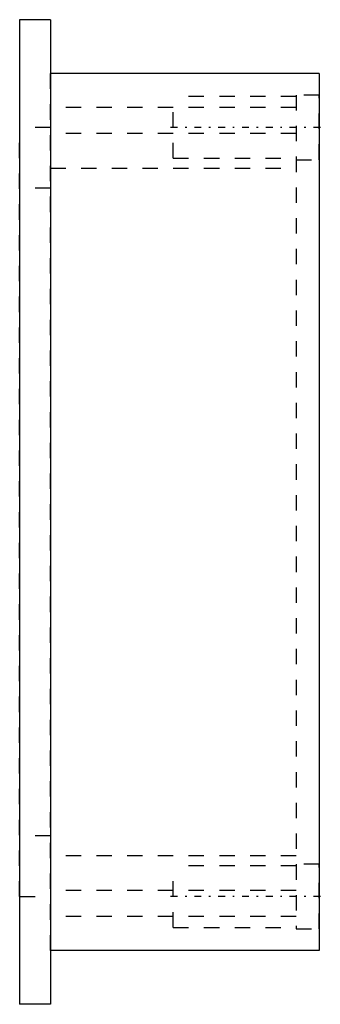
# Model space of a CAD drawing. Extents: x -19.5 to 0.1, y -7 to 57.
import ezdxf

# ---------------------------------------------------------------- set-up
doc = ezdxf.new("R2010")
doc.units = 0
doc.header["$MEASUREMENT"] = 0
doc.linetypes.add('CENTER', pattern=[1.5, 0.45, -0.5, 0.05, -0.5])
doc.linetypes.add('DASHED', pattern=[2, 1, -1])
doc.layers.get('0').update_dxf_attribs({"linetype": 'CONTINUOUS'})

msp = doc.modelspace()

# ---------------------------------------------------------------- linework, layer by layer
at = {"linetype": 'Continuous'}
for p, q in [((-17.5, 57), (-19.5, 57)), ((-19.5, 57), (-19.5, -7)), ((-17.5, 57), (-17.5, -7)), ((0, 53.5), (-17.5, 53.5)), ((0, 53.5), (0, -3.5)), ((0, -3.5), (-17.5, -3.5)), ((-17.5, -7), (-19.5, -7))]:
    msp.add_line(p, q, dxfattribs=at)
at = {"linetype": 'DASHED'}
for p, q in [((-17.5, -3.5), (-17.5, 53.5)), ((-1.5, 52), (-9.5, 52)), ((-9.5, 48), (-9.5, 52)), ((0, 52.1), (-1.5, 52.1)), ((-1.5, 52.1), (-1.5, -2.1)), ((0, 47.9), (0, 52.1)), ((-1.5, 51.3), (-17.5, 51.3)), ((-17.5, 50), (-19.5, 50)), ((-19.5, 0), (-19.5, 50)), ((-1.5, 49.601), (-17.5, 49.601)), ((-9.5, 48), (-1.5, 48)), ((-1.5, 47.9), (0, 47.9)), ((-17.5, 47.35), (-1.5, 47.35)), ((-17.5, 46.042), (-19.5, 46.042)), ((-17.5, 3.958), (-19.5, 3.958)), ((-1.5, 2.65), (-17.5, 2.65)), ((-1.5, 2), (-9.5, 2)), ((-9.5, -2), (-9.5, 2)), ((0, 2.1), (-1.5, 2.1)), ((0, -2.1), (0, 2.1)), ((-19.5, 0), (-17.5, 0)), ((-1.5, 0.399), (-17.5, 0.399)), ((-1.5, -1.3), (-17.5, -1.3)), ((-9.5, -2), (-1.5, -2)), ((-1.5, -2.1), (0, -2.1))]:
    msp.add_line(p, q, dxfattribs=at)
at = {"linetype": 'CENTER'}
for p, q in [((0.075, 50), (-9.9, 50)), ((0.075, 0), (-9.9, 0))]:
    msp.add_line(p, q, dxfattribs=at)

doc.saveas('drawing.dxf')
